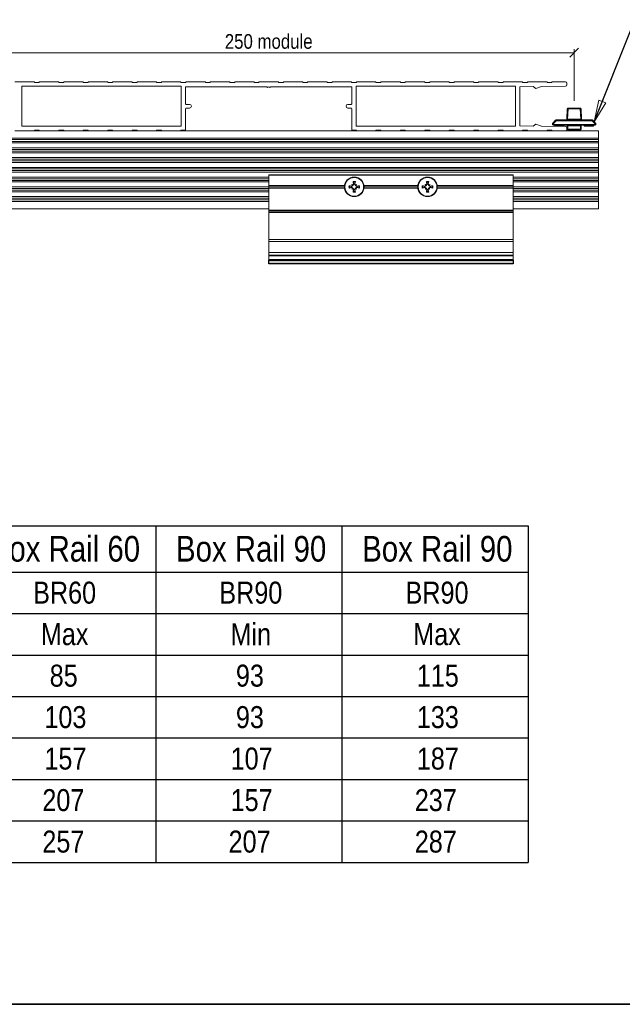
# Model space of a CAD drawing. Header units: millimetres. Extents: x 15 to 3247, y -45 to 876.
# Tile 8 of 11: x 854 to 1100, y 15 to 418. Entities that reach past the tile are written whole.
import ezdxf

# ---------------------------------------------------------------- set-up
doc = ezdxf.new("R2010")
doc.units = ezdxf.units.MM
doc.header["$LTSCALE"] = 3
doc.layers.get('0').update_dxf_attribs({"lineweight": 18, "true_color": 0x2a2a2a})
for name, color, linetype, lineweight in [('Border (ISO)', 7, 'Continuous', 35), ('Dimension (ISO)', 7, 'Continuous', 5), ('Sketch Geometry (ISO)', 7, 'Continuous', 25), ('Symbol (ISO)', 7, 'Continuous', 25), ('Visible (ISO)', 7, 'Continuous', 13), ('Visible Narrow (ISO)', 7, 'Continuous', 5)]:
    doc.layers.add(name, color=color, linetype=linetype, lineweight=lineweight)
doc.layers.add('Hatch (ISO)', color=7, linetype='Continuous', lineweight=13, true_color=0x400080)
doc.styles.add('_Text_Narrow', font='ARIALN.TTF')
doc.styles.add('_Text_Narrow_3', font='ARIALN.TTF')
doc.styles.add('_Text_Narrow_Small', font='ARIALN.TTF')
doc.dimstyles.new('_Dim-20', dxfattribs={"dimscale": 3, "dimtxt": 2, "dimasz": 1.2, "dimexe": 0.5, "dimexo": 1, "dimgap": 0.5, "dimtad": 1, "dimdec": 1, "dimrnd": 1e-08, "dimdsep": 46, "dimtxsty": '_Text_Narrow_Small', "dimblk": 'OBLIQUE', "dimcen": 0.09, "dimclrd": 256, "dimclre": 256, "dimclrt": 256, "dimadec": 1, "dimazin": 0, "dimtfac": 10, "dimtdec": 0, "dimtmove": 0, "dimatfit": 3, "dimldrblk": 'Filled-1', "dimfxl": 1, "dimtolj": 1, "dimlwd": 0, "dimlwe": 0, "dimarcsym": 0})
doc.dimstyles.new('_Dim-20$7', dxfattribs={"dimscale": 3, "dimtxt": 2, "dimasz": 3, "dimexe": 0.5, "dimexo": 1, "dimgap": 0.5, "dimtad": 1, "dimdec": 1, "dimrnd": 1e-08, "dimdsep": 46, "dimtxsty": '_Text_Narrow_Small', "dimblk": 'OBLIQUE', "dimcen": 0.09, "dimclrd": 256, "dimclre": 256, "dimclrt": 256, "dimadec": 1, "dimazin": 0, "dimtfac": 10, "dimtdec": 0, "dimtmove": 0, "dimatfit": 3, "dimldrblk": 'Filled-1', "dimfxl": 1, "dimtolj": 1, "dimlwd": -1, "dimlwe": 0, "dimarcsym": 0})

# ---------------------------------------------------------------- blocks, each defined once
blk = doc.blocks.new('Borders Border')
at = {"layer": 'Border (ISO)'}
blk.add_line((415, 5), (5, 5), dxfattribs=at)
blk = doc.blocks.new('_Oblique')
at = {"color": 0, "linetype": 'ByBlock', "lineweight": -2}
blk.add_line((-0.5, -0.5), (0.5, 0.5), dxfattribs=at)
blk = doc.blocks.new('Filled-1')
at = {"color": 0}
for p, q in [((0, 0), (-1, 0.167)), ((-1, 0.167), (-1, -0.167)), ((-1, 0), (0, 0)), ((-1, -0.167), (0, 0))]:
    blk.add_line(p, q, dxfattribs=at)
at = {"color": 0, "flags": 128}
blk.add_lwpolyline([(-1, -0.167), (0, 0), (-1, 0.167), (-1, -0.167)], dxfattribs=at)
at = {"color": 0}
blk.add_solid([(-1, -0.167), (0, 0), (-1, 0.167), (-1, -0.167)], dxfattribs=at)
blk = doc.blocks.new('*D34')
at = {"layer": 'Defpoints', "color": 0, "transparency": 16777216}
for p in [(1080.61, 404.7), (830.61, 382.04), (1080.61, 382.04)]:
    blk.add_point(p, dxfattribs=at)
at = {"layer": 'Dimension (ISO)', "lineweight": 0, "transparency": 16777216}
for p, q in [((830.61, 385.04), (830.61, 406.2)), ((830.61, 404.7), (1080.61, 404.7)), ((1080.61, 385.04), (1080.61, 406.2))]:
    blk.add_line(p, q, dxfattribs=at)
at = {"layer": 'Dimension (ISO)', "lineweight": 0, "transparency": 16777216, "xscale": 3.600000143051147, "yscale": 3.600000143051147, "zscale": 3.600000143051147, "rotation": 180}
blk.add_blockref('_Oblique', (830.61, 404.7), dxfattribs=at)
at = {"layer": 'Dimension (ISO)', "lineweight": 0, "transparency": 16777216, "xscale": 3.600000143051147, "yscale": 3.600000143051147, "zscale": 3.600000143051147}
blk.add_blockref('_Oblique', (1080.61, 404.7), dxfattribs=at)
at = {"layer": 'Dimension (ISO)', "lineweight": 5, "transparency": 16777216, "insert": (955.61, 409.26), "char_height": 6, "attachment_point": 5, "style": '_Text_Narrow_Small'}
blk.add_mtext('\\A1;\\fArial Narrow|b0|i0;\\H6.0000;250 module', dxfattribs=at)
blk = doc.blocks.new('Table1')
at = {"layer": 'Symbol (ISO)'}
for p, q in [((150.73, 70.32), (353.93, 70.32)), ((303.13, 70.32), (303.13, 64.01)), ((328.53, 70.32), (328.53, 64.01)), ((353.93, 70.32), (353.93, 64.01)), ((150.73, 64.01), (353.93, 64.01)), ((303.13, 64.01), (303.13, 24.37)), ((328.53, 64.01), (328.53, 24.37)), ((353.93, 64.01), (353.93, 24.37)), ((150.73, 58.35), (353.93, 58.35)), ((150.73, 52.68), (353.93, 52.68)), ((150.73, 47.02), (353.93, 47.02)), ((150.73, 41.36), (353.93, 41.36)), ((150.73, 35.7), (353.93, 35.7)), ((150.73, 30.03), (353.93, 30.03)), ((150.73, 24.37), (353.93, 24.37))]:
    blk.add_line(p, q, dxfattribs=at)
at = {"layer": 'Symbol (ISO)', "attachment_point": 7}
for s, insert, char_height, style in [('Box Rail 60', (280.49, 65.38), 3.5, '_Text_Narrow'), ('Box Rail 90', (305.89, 65.38), 3.5, '_Text_Narrow'), ('Box Rail 90', (331.29, 65.38), 3.5, '_Text_Narrow'), ('BR60', (286.4, 59.65), 3, '_Text_Narrow_3'), ('BR90', (311.8, 59.65), 3, '_Text_Narrow_3'), ('BR90', (337.2, 59.65), 3, '_Text_Narrow_3'), ('Max', (287.45, 53.99), 3, '_Text_Narrow_3'), ('Min', (313.32, 54.02), 3, '_Text_Narrow_3'), ('Max', (338.25, 53.99), 3, '_Text_Narrow_3'), ('85', (288.66, 48.32), 3, '_Text_Narrow_3'), ('93', (314.06, 48.32), 3, '_Text_Narrow_3'), ('115', (338.74, 48.32), 3, '_Text_Narrow_3'), ('103', (287.94, 42.66), 3, '_Text_Narrow_3'), ('93', (314.06, 42.66), 3, '_Text_Narrow_3'), ('133', (338.74, 42.66), 3, '_Text_Narrow_3'), ('157', (287.94, 37), 3, '_Text_Narrow_3'), ('107', (313.34, 37), 3, '_Text_Narrow_3'), ('187', (338.74, 37), 3, '_Text_Narrow_3'), ('207', (287.66, 31.33), 3, '_Text_Narrow_3'), ('157', (313.34, 31.33), 3, '_Text_Narrow_3'), ('237', (338.46, 31.33), 3, '_Text_Narrow_3'), ('257', (287.66, 25.67), 3, '_Text_Narrow_3'), ('207', (313.06, 25.67), 3, '_Text_Narrow_3'), ('287', (338.46, 25.67), 3, '_Text_Narrow_3')]:
    blk.add_mtext(s, dxfattribs=dict(at, insert=insert, char_height=char_height, style=style))

msp = doc.modelspace()

# ---------------------------------------------------------------- hatches: boundary and pattern name
at = {"layer": 'Hatch (ISO)'}
msp.add_hatch(color=256, dxfattribs=at).paths.add_polyline_path([(955.611, 319.742), (955.611, 318.242), (1055.611, 318.242), (1055.611, 319.742)])

# ---------------------------------------------------------------- linework, layer by layer
at = {"layer": 'Sketch Geometry (ISO)'}
for p, q in [((955.611, 319.742), (1055.611, 319.742)), ((955.611, 318.242), (955.611, 319.742)), ((1055.611, 319.742), (1055.611, 318.242)), ((1055.611, 318.242), (955.611, 318.242))]:
    msp.add_line(p, q, dxfattribs=at)
at = {"layer": 'Visible (ISO)'}
for p, q in [((859.711, 392.742), (851.711, 392.742)), ((859.711, 392.542), (859.711, 392.742)), ((861.711, 392.542), (859.711, 392.542)), ((861.711, 392.742), (861.711, 392.542)), ((869.711, 392.742), (861.711, 392.742)), ((869.711, 392.542), (869.711, 392.742)), ((871.711, 392.542), (869.711, 392.542)), ((871.711, 392.742), (871.711, 392.542)), ((879.711, 392.742), (871.711, 392.742)), ((879.711, 392.542), (879.711, 392.742)), ((881.711, 392.542), (879.711, 392.542)), ((881.711, 392.742), (881.711, 392.542)), ((889.711, 392.742), (881.711, 392.742)), ((889.711, 392.542), (889.711, 392.742)), ((891.711, 392.542), (889.711, 392.542)), ((891.711, 392.742), (891.711, 392.542)), ((899.711, 392.742), (891.711, 392.742)), ((899.711, 392.542), (899.711, 392.742)), ((901.711, 392.542), (899.711, 392.542)), ((901.711, 392.742), (901.711, 392.542)), ((909.711, 392.742), (901.711, 392.742)), ((909.711, 392.542), (909.711, 392.742)), ((911.711, 392.542), (909.711, 392.542)), ((911.711, 392.742), (911.711, 392.542)), ((919.711, 392.742), (911.711, 392.742)), ((919.711, 392.542), (919.711, 392.742)), ((921.711, 392.542), (919.711, 392.542)), ((921.711, 392.742), (921.711, 392.542)), ((929.711, 392.742), (921.711, 392.742)), ((929.711, 392.542), (929.711, 392.742)), ((931.711, 392.542), (929.711, 392.542)), ((931.711, 392.742), (931.711, 392.542)), ((939.711, 392.742), (931.711, 392.742)), ((939.711, 392.542), (939.711, 392.742)), ((941.711, 392.542), (939.711, 392.542)), ((941.711, 392.742), (941.711, 392.542)), ((949.611, 392.742), (941.711, 392.742)), ((949.611, 392.542), (949.611, 392.742)), ((951.611, 392.542), (949.611, 392.542)), ((951.611, 392.742), (951.611, 392.542)), ((959.611, 392.742), (951.611, 392.742)), ((959.611, 392.542), (959.611, 392.742)), ((961.611, 392.542), (959.611, 392.542)), ((961.611, 392.742), (961.611, 392.542)), ((969.511, 392.742), (961.611, 392.742)), ((969.511, 392.542), (969.511, 392.742)), ((971.511, 392.542), (969.511, 392.542)), ((971.511, 392.742), (971.511, 392.542)), ((979.511, 392.742), (971.511, 392.742)), ((979.511, 392.542), (979.511, 392.742)), ((981.511, 392.542), (979.511, 392.542)), ((981.511, 392.742), (981.511, 392.542)), ((989.511, 392.742), (981.511, 392.742)), ((989.511, 392.542), (989.511, 392.742)), ((991.511, 392.542), (989.511, 392.542)), ((991.511, 392.742), (991.511, 392.542)), ((999.511, 392.742), (991.511, 392.742)), ((999.511, 392.542), (999.511, 392.742)), ((1001.511, 392.542), (999.511, 392.542)), ((1001.511, 392.742), (1001.511, 392.542)), ((1009.511, 392.742), (1001.511, 392.742)), ((1009.511, 392.542), (1009.511, 392.742)), ((1011.511, 392.542), (1009.511, 392.542)), ((1011.511, 392.742), (1011.511, 392.542)), ((1019.511, 392.742), (1011.511, 392.742)), ((1019.511, 392.542), (1019.511, 392.742)), ((1021.511, 392.542), (1019.511, 392.542)), ((1021.511, 392.742), (1021.511, 392.542)), ((1029.511, 392.742), (1021.511, 392.742)), ((1029.511, 392.542), (1029.511, 392.742)), ((1031.511, 392.542), (1029.511, 392.542)), ((1031.511, 392.742), (1031.511, 392.542)), ((1039.511, 392.742), (1031.511, 392.742)), ((1039.511, 392.542), (1039.511, 392.742)), ((1041.511, 392.542), (1039.511, 392.542)), ((1041.511, 392.742), (1041.511, 392.542)), ((1049.511, 392.742), (1041.511, 392.742)), ((1049.511, 392.542), (1049.511, 392.742)), ((1051.511, 392.542), (1049.511, 392.542)), ((1051.511, 392.742), (1051.511, 392.542)), ((1059.511, 392.742), (1051.511, 392.742)), ((1059.511, 392.542), (1059.511, 392.742)), ((1061.511, 392.542), (1059.511, 392.542)), ((1061.511, 392.742), (1061.511, 392.542)), ((1069.511, 392.742), (1061.511, 392.742)), ((1069.511, 392.542), (1069.511, 392.742)), ((1071.511, 392.542), (1069.511, 392.542)), ((1071.511, 392.742), (1071.511, 392.542)), ((1077.111, 392.742), (1071.511, 392.742)), ((1077.611, 391.535), (1077.611, 392.242)), ((854.611, 374.542), (854.611, 390.942)), ((854.611, 390.942), (919.811, 390.942)), ((919.811, 390.942), (919.811, 374.542)), ((921.611, 390.742), (954.911, 390.742)), ((921.611, 383.742), (921.611, 390.742)), ((955.272, 390.542), (955.611, 390.754)), ((955.611, 390.754), (955.95, 390.542)), ((956.311, 390.742), (989.611, 390.742)), ((989.611, 390.742), (989.611, 383.742)), ((991.411, 374.542), (991.411, 390.942)), ((991.411, 390.942), (1056.611, 390.942)), ((1056.611, 390.942), (1056.611, 374.542)), ((1058.411, 390.742), (1063.873, 390.828)), ((1058.411, 374.742), (1058.411, 390.742)), ((1063.873, 390.828), (1064.911, 390.045)), ((1064.911, 390.045), (1067.267, 390.881)), ((1067.267, 390.881), (1077.119, 391.035)), ((923.211, 383.492), (921.861, 383.492)), ((989.361, 383.492), (988.011, 383.492)), ((921.611, 372.942), (921.611, 381.742)), ((921.861, 381.992), (923.211, 381.992)), ((988.011, 381.992), (989.361, 381.992)), ((989.611, 381.742), (989.611, 372.942)), ((1077.812, 381.755), (1077.624, 377.429)), ((1083.11, 382.042), (1078.112, 382.042)), ((1083.598, 377.429), (1083.41, 381.755)), ((1064.911, 375.44), (1063.873, 374.657)), ((1067.267, 374.604), (1064.911, 375.44)), ((1071.682, 375.516), (1071.69, 375.329)), ((1073.022, 377.05), (1071.765, 375.736)), ((1071.99, 375.042), (1089.232, 375.042)), ((1072.9, 374.542), (1072.611, 375.042)), ((1087.983, 377.142), (1073.239, 377.142)), ((1076.322, 374.542), (1076.611, 375.042)), ((1084.9, 374.542), (1084.611, 375.042)), ((1089.457, 375.736), (1088.2, 377.05)), ((1088.322, 374.542), (1088.611, 375.042)), ((1089.532, 375.329), (1089.54, 375.516)), ((851.711, 372.742), (859.711, 372.742)), ((919.811, 374.542), (854.611, 374.542)), ((859.711, 372.942), (861.711, 372.942)), ((859.711, 372.742), (859.711, 372.942)), ((861.711, 372.748), (859.711, 372.748)), ((861.711, 372.742), (859.711, 372.742)), ((861.711, 372.942), (861.711, 372.742)), ((861.711, 372.742), (869.711, 372.742)), ((869.711, 372.942), (871.711, 372.942)), ((869.711, 372.742), (869.711, 372.942)), ((871.711, 372.748), (869.711, 372.748)), ((871.711, 372.742), (869.711, 372.742)), ((871.711, 372.942), (871.711, 372.742)), ((871.711, 372.742), (879.711, 372.742)), ((879.711, 372.942), (881.711, 372.942)), ((879.711, 372.742), (879.711, 372.942)), ((881.711, 372.748), (879.711, 372.748)), ((881.711, 372.742), (879.711, 372.742)), ((881.711, 372.942), (881.711, 372.742)), ((881.711, 372.742), (889.711, 372.742)), ((889.711, 372.942), (891.711, 372.942)), ((889.711, 372.742), (889.711, 372.942)), ((891.711, 372.748), (889.711, 372.748)), ((891.711, 372.742), (889.711, 372.742)), ((891.711, 372.942), (891.711, 372.742)), ((891.711, 372.742), (899.711, 372.742)), ((899.711, 372.942), (901.711, 372.942)), ((899.711, 372.742), (899.711, 372.942)), ((901.711, 372.748), (899.711, 372.748)), ((901.711, 372.742), (899.711, 372.742)), ((901.711, 372.942), (901.711, 372.742)), ((901.711, 372.742), (909.711, 372.742)), ((909.711, 372.942), (911.711, 372.942)), ((909.711, 372.742), (909.711, 372.942)), ((911.711, 372.748), (909.711, 372.748)), ((911.711, 372.742), (909.711, 372.742)), ((911.711, 372.942), (911.711, 372.742)), ((911.711, 372.742), (919.711, 372.742)), ((919.711, 372.942), (921.611, 372.942)), ((919.711, 372.742), (919.711, 372.942)), ((991.511, 372.748), (919.711, 372.748)), ((991.511, 372.742), (919.711, 372.742)), ((989.611, 372.942), (991.511, 372.942)), ((1056.611, 374.542), (991.411, 374.542)), ((991.511, 372.942), (991.511, 372.742)), ((991.511, 372.742), (999.511, 372.742)), ((999.511, 372.942), (1001.511, 372.942)), ((999.511, 372.742), (999.511, 372.942)), ((1001.511, 372.748), (999.511, 372.748)), ((1001.511, 372.742), (999.511, 372.742)), ((1001.511, 372.942), (1001.511, 372.742)), ((1001.511, 372.742), (1009.511, 372.742)), ((1009.511, 372.942), (1011.511, 372.942)), ((1009.511, 372.742), (1009.511, 372.942)), ((1011.511, 372.748), (1009.511, 372.748)), ((1011.511, 372.742), (1009.511, 372.742)), ((1011.511, 372.942), (1011.511, 372.742)), ((1011.511, 372.742), (1019.511, 372.742)), ((1019.511, 372.942), (1021.511, 372.942)), ((1019.511, 372.742), (1019.511, 372.942)), ((1021.511, 372.748), (1019.511, 372.748)), ((1021.511, 372.742), (1019.511, 372.742)), ((1021.511, 372.942), (1021.511, 372.742)), ((1021.511, 372.742), (1029.511, 372.742)), ((1029.511, 372.942), (1031.511, 372.942)), ((1029.511, 372.742), (1029.511, 372.942)), ((1031.511, 372.748), (1029.511, 372.748)), ((1031.511, 372.742), (1029.511, 372.742)), ((1031.511, 372.942), (1031.511, 372.742)), ((1031.511, 372.742), (1039.511, 372.742)), ((1039.511, 372.942), (1041.511, 372.942)), ((1039.511, 372.742), (1039.511, 372.942)), ((1041.511, 372.748), (1039.511, 372.748)), ((1041.511, 372.742), (1039.511, 372.742)), ((1041.511, 372.942), (1041.511, 372.742)), ((1041.511, 372.742), (1049.511, 372.742)), ((1049.511, 372.942), (1051.511, 372.942)), ((1049.511, 372.742), (1049.511, 372.942)), ((1051.511, 372.748), (1049.511, 372.748)), ((1051.511, 372.742), (1049.511, 372.742)), ((1051.511, 372.942), (1051.511, 372.742)), ((1051.511, 372.742), (1059.511, 372.742)), ((1063.873, 374.657), (1058.411, 374.742)), ((1059.511, 372.942), (1061.511, 372.942)), ((1059.511, 372.742), (1059.511, 372.942)), ((1061.511, 372.748), (1059.511, 372.748)), ((1061.511, 372.742), (1059.511, 372.742)), ((1061.511, 372.942), (1061.511, 372.742)), ((1061.511, 372.742), (1069.511, 372.742)), ((1077.119, 374.45), (1067.267, 374.604)), ((1069.511, 372.942), (1071.511, 372.942)), ((1069.511, 372.742), (1069.511, 372.942)), ((1071.511, 372.748), (1069.511, 372.748)), ((1071.511, 372.742), (1069.511, 372.742)), ((1071.511, 372.942), (1071.511, 372.742)), ((1071.511, 372.742), (1077.111, 372.742)), ((1073.111, 374.542), (1072.9, 374.542)), ((1073.111, 374.542), (1076.111, 374.542)), ((1076.322, 374.542), (1076.111, 374.542)), ((1090.611, 372.742), (1077.111, 372.742)), ((1079.111, 372.748), (1077.185, 372.748)), ((1077.611, 373.242), (1077.611, 373.95)), ((1077.715, 374.755), (1077.773, 373.429)), ((1078.073, 373.142), (1083.149, 373.142)), ((1079.111, 373.142), (1079.111, 372.742)), ((1079.275, 372.742), (1081.712, 373.142)), ((1082.649, 373.142), (1080.33, 372.742)), ((1082.688, 373.065), (1082.211, 372.742)), ((1090.611, 372.748), (1082.219, 372.748)), ((1083.449, 373.429), (1083.507, 374.755)), ((1085.111, 374.542), (1084.9, 374.542)), ((1085.111, 374.542), (1088.111, 374.542)), ((1088.322, 374.542), (1088.111, 374.542)), ((1090.611, 372.748), (1090.611, 372.742)), ((1090.611, 372.742), (1090.611, 369.742)), ((1090.611, 369.742), (320.611, 369.742)), ((1090.611, 367.742), (320.611, 367.742)), ((1090.611, 369.742), (1090.611, 369.096)), ((1090.611, 368.389), (1090.611, 369.096)), ((1090.611, 368.389), (1090.611, 367.742)), ((1090.611, 367.742), (1090.611, 365.742)), ((1090.611, 365.742), (320.611, 365.742)), ((1090.611, 363.742), (320.611, 363.742)), ((1090.611, 365.742), (1090.611, 365.096)), ((1090.611, 364.389), (1090.611, 365.096)), ((1090.611, 364.389), (1090.611, 363.742)), ((1090.611, 363.742), (1090.611, 361.742)), ((1090.611, 361.742), (320.611, 361.742)), ((1090.611, 359.742), (320.611, 359.742)), ((1090.611, 361.742), (1090.611, 361.096)), ((1090.611, 360.389), (1090.611, 361.096)), ((1090.611, 360.389), (1090.611, 359.742)), ((1090.611, 359.742), (1090.611, 357.742)), ((1090.611, 357.742), (320.611, 357.742)), ((1090.611, 355.742), (320.611, 355.742)), ((1090.611, 357.742), (1090.611, 357.096)), ((1090.611, 356.389), (1090.611, 357.096)), ((1090.611, 356.389), (1090.611, 355.742)), ((1090.611, 355.742), (1090.611, 353.742)), ((955.611, 353.742), (505.611, 353.742)), ((955.611, 351.742), (505.611, 351.742)), ((955.611, 354.542), (955.611, 354.742)), ((1055.611, 354.742), (955.611, 354.742)), ((955.611, 350.242), (955.611, 354.542)), ((990.466, 350.818), (990.085, 350.268)), ((990.182, 351.633), (990.126, 351.881)), ((990.182, 351.633), (990.43, 350.972)), ((990.43, 350.972), (990.466, 350.818)), ((990.756, 350.818), (990.792, 350.972)), ((991.137, 350.268), (990.756, 350.818)), ((990.792, 350.972), (991.04, 351.633)), ((991.096, 351.881), (991.04, 351.633)), ((1020.466, 350.818), (1020.085, 350.268)), ((1020.182, 351.633), (1020.126, 351.881)), ((1020.182, 351.633), (1020.43, 350.972)), ((1020.43, 350.972), (1020.466, 350.818)), ((1020.756, 350.818), (1020.792, 350.972)), ((1021.137, 350.268), (1020.756, 350.818)), ((1020.792, 350.972), (1021.04, 351.633)), ((1021.096, 351.881), (1021.04, 351.633)), ((1055.611, 354.742), (1055.611, 354.542)), ((1055.611, 354.542), (1055.611, 350.242)), ((1090.611, 353.742), (1055.611, 353.742)), ((1090.611, 351.742), (1055.611, 351.742)), ((1090.611, 353.742), (1090.611, 353.096)), ((1090.611, 352.389), (1090.611, 353.096)), ((1090.611, 352.389), (1090.611, 351.742)), ((1090.611, 351.742), (1090.611, 349.742)), ((955.611, 349.742), (505.611, 349.742)), ((955.611, 347.742), (505.611, 347.742)), ((955.611, 349.742), (955.611, 350.242)), ((955.611, 350.242), (986.642, 350.242)), ((955.611, 349.242), (955.611, 349.742)), ((955.611, 349.742), (986.611, 349.742)), ((955.611, 340.242), (955.611, 349.242)), ((986.642, 349.242), (955.611, 349.242)), ((988.472, 350.227), (988.72, 350.172)), ((988.72, 349.313), (988.472, 349.257)), ((989.381, 349.924), (988.72, 350.172)), ((988.72, 349.313), (989.381, 349.561)), ((989.535, 349.887), (989.381, 349.924)), ((989.381, 349.561), (989.535, 349.597)), ((990.085, 350.268), (989.535, 349.887)), ((989.535, 349.597), (990.085, 349.216)), ((989.908, 350.336), (989.566, 350.048)), ((989.566, 349.436), (989.908, 349.148)), ((989.678, 350.675), (989.887, 350.466)), ((989.678, 348.809), (989.887, 349.019)), ((989.887, 350.466), (990.085, 350.268)), ((989.887, 349.019), (990.085, 349.216)), ((990.305, 350.788), (990.017, 350.445)), ((990.017, 349.039), (990.305, 348.697)), ((990.085, 349.216), (990.466, 348.667)), ((990.126, 347.604), (990.182, 347.851)), ((990.43, 348.512), (990.182, 347.851)), ((990.466, 348.667), (990.43, 348.512)), ((990.756, 348.667), (991.137, 349.216)), ((990.792, 348.512), (990.756, 348.667)), ((991.04, 347.851), (990.792, 348.512)), ((991.205, 350.445), (990.917, 350.788)), ((990.917, 348.697), (991.205, 349.039)), ((991.04, 347.851), (991.096, 347.604)), ((991.335, 350.466), (991.137, 350.268)), ((991.687, 349.887), (991.137, 350.268)), ((991.137, 349.216), (991.687, 349.597)), ((991.335, 349.019), (991.137, 349.216)), ((991.656, 350.048), (991.314, 350.336)), ((991.314, 349.148), (991.656, 349.436)), ((991.544, 350.675), (991.335, 350.466)), ((991.544, 348.809), (991.335, 349.019)), ((991.841, 349.924), (991.687, 349.887)), ((991.687, 349.597), (991.841, 349.561)), ((992.502, 350.172), (991.841, 349.924)), ((991.841, 349.561), (992.502, 349.313)), ((992.502, 350.172), (992.75, 350.227)), ((992.75, 349.257), (992.502, 349.313)), ((994.58, 350.242), (1016.642, 350.242)), ((1016.642, 349.242), (994.58, 349.242)), ((994.611, 349.742), (1016.611, 349.742)), ((1018.472, 350.227), (1018.72, 350.172)), ((1018.72, 349.313), (1018.472, 349.257)), ((1019.381, 349.924), (1018.72, 350.172)), ((1018.72, 349.313), (1019.381, 349.561)), ((1019.535, 349.887), (1019.381, 349.924)), ((1019.381, 349.561), (1019.535, 349.597)), ((1020.085, 350.268), (1019.535, 349.887)), ((1019.535, 349.597), (1020.085, 349.216)), ((1019.908, 350.336), (1019.566, 350.048)), ((1019.566, 349.436), (1019.908, 349.148)), ((1019.678, 350.675), (1019.887, 350.466)), ((1019.678, 348.809), (1019.887, 349.019)), ((1019.887, 350.466), (1020.085, 350.268)), ((1019.887, 349.019), (1020.085, 349.216)), ((1020.305, 350.788), (1020.017, 350.445)), ((1020.017, 349.039), (1020.305, 348.697)), ((1020.085, 349.216), (1020.466, 348.667)), ((1020.126, 347.604), (1020.182, 347.851)), ((1020.43, 348.512), (1020.182, 347.851)), ((1020.466, 348.667), (1020.43, 348.512)), ((1020.756, 348.667), (1021.137, 349.216)), ((1020.792, 348.512), (1020.756, 348.667)), ((1021.04, 347.851), (1020.792, 348.512)), ((1021.205, 350.445), (1020.917, 350.788)), ((1020.917, 348.697), (1021.205, 349.039)), ((1021.04, 347.851), (1021.096, 347.604)), ((1021.335, 350.466), (1021.137, 350.268)), ((1021.687, 349.887), (1021.137, 350.268)), ((1021.137, 349.216), (1021.687, 349.597)), ((1021.335, 349.019), (1021.137, 349.216)), ((1021.656, 350.048), (1021.314, 350.336)), ((1021.314, 349.148), (1021.656, 349.436)), ((1021.544, 350.675), (1021.335, 350.466)), ((1021.544, 348.809), (1021.335, 349.019)), ((1021.841, 349.924), (1021.687, 349.887)), ((1021.687, 349.597), (1021.841, 349.561)), ((1022.502, 350.172), (1021.841, 349.924)), ((1021.841, 349.561), (1022.502, 349.313)), ((1022.502, 350.172), (1022.75, 350.227)), ((1022.75, 349.257), (1022.502, 349.313)), ((1024.58, 350.242), (1055.611, 350.242)), ((1055.611, 349.242), (1024.58, 349.242)), ((1024.611, 349.742), (1055.611, 349.742)), ((1055.611, 350.242), (1055.611, 349.742)), ((1090.611, 349.742), (1055.611, 349.742)), ((1055.611, 349.742), (1055.611, 349.242)), ((1055.611, 349.242), (1055.611, 340.242)), ((1090.611, 347.742), (1055.611, 347.742)), ((1090.611, 349.742), (1090.611, 349.096)), ((1090.611, 348.389), (1090.611, 349.096)), ((1090.611, 348.389), (1090.611, 347.742)), ((1090.611, 347.742), (1090.611, 345.742)), ((955.611, 345.742), (505.611, 345.742)), ((955.611, 343.742), (505.611, 343.742)), ((1090.611, 345.742), (1055.611, 345.742)), ((1090.611, 343.742), (1055.611, 343.742)), ((1090.611, 345.742), (1090.611, 345.096)), ((1090.611, 344.389), (1090.611, 345.096)), ((1090.611, 344.389), (1090.611, 343.742)), ((1090.611, 343.742), (1090.611, 340.748)), ((955.611, 340.748), (505.611, 340.748)), ((955.611, 339.742), (955.611, 340.242)), ((955.611, 340.242), (1055.611, 340.242)), ((955.611, 339.242), (955.611, 339.742)), ((955.611, 339.742), (1055.611, 339.742)), ((955.611, 328.214), (955.611, 339.242)), ((1055.611, 339.242), (955.611, 339.242)), ((1090.611, 340.748), (1055.611, 340.748)), ((1055.611, 340.242), (1055.611, 339.742)), ((1055.611, 339.742), (1055.611, 339.242)), ((1055.611, 339.242), (1055.611, 328.214)), ((955.611, 328.214), (955.611, 327.32)), ((955.611, 327.32), (955.611, 322.848)), ((1055.611, 327.32), (1055.611, 328.214)), ((1055.611, 322.848), (1055.611, 327.32)), ((955.611, 322.848), (955.611, 321.742)), ((1055.611, 321.742), (1055.611, 322.848)), ((1055.611, 321.742), (955.611, 321.742)), ((955.611, 321.542), (955.611, 321.742)), ((955.611, 319.942), (955.611, 321.542)), ((955.611, 319.742), (955.611, 319.942)), ((955.611, 319.742), (1055.611, 319.742)), ((955.611, 319.742), (955.611, 318.242)), ((1055.611, 321.742), (1055.611, 321.542)), ((1055.611, 321.542), (1055.611, 319.942)), ((1055.611, 319.942), (1055.611, 319.742)), ((1055.611, 319.742), (1055.611, 318.242)), ((1055.611, 318.242), (955.611, 318.242))]:
    msp.add_line(p, q, dxfattribs=at)
for centre, radius in [((990.611, 349.742), 4), ((990.611, 349.742), 3.839), ((1020.611, 349.742), 4), ((1020.611, 349.742), 3.839)]:
    msp.add_circle(centre, radius, dxfattribs=at)
for centre, radius, start, end in [((1077.111, 392.242), 0.5, 0, 90), ((1077.111, 391.535), 0.5, 270.89517, 0), ((955.147, 390.742), 0.236, 180, 301.99227), ((956.075, 390.742), 0.236, 238.00773, 0), ((921.861, 383.742), 0.25, 180, 270), ((923.211, 382.742), 0.75, 270, 90), ((988.011, 382.742), 0.75, 90, 270), ((989.361, 383.742), 0.25, 270, 0), ((921.861, 381.742), 0.25, 90, 180), ((989.361, 381.742), 0.25, 0, 90), ((1078.112, 381.742), 0.3, 90, 177.5), ((1083.11, 381.742), 0.3, 2.5, 90), ((1071.982, 375.529), 0.3, 136.25, 182.5), ((1071.99, 375.342), 0.3, 182.5, 270), ((1073.239, 376.842), 0.3, 90, 136.25), ((1077.324, 377.442), 0.3, 270, 357.5), ((1077.415, 374.742), 0.3, 2.5, 90), ((1083.806, 374.742), 0.3, 90, 177.5), ((1083.898, 377.442), 0.3, 182.5, 270), ((1087.983, 376.842), 0.3, 43.75, 90), ((1089.232, 375.342), 0.3, 270, 357.5), ((1089.24, 375.529), 0.3, 357.5, 43.75), ((1077.111, 373.242), 0.5, 270, 0), ((1077.111, 373.95), 0.5, 0, 89.10483), ((1078.073, 373.442), 0.3, 182.5, 270), ((1083.149, 373.442), 0.3, 270, 357.5), ((990.611, 349.742), 1.243, 81.6158, 98.3842), ((1020.611, 349.742), 1.243, 81.6158, 98.3842), ((990.611, 349.742), 1.243, 171.6158, 188.3842), ((990.611, 349.742), 1.243, 261.6158, 278.3842), ((990.611, 349.742), 1.243, 351.6158, 8.3842), ((1020.611, 349.742), 1.243, 171.6158, 188.3842), ((1020.611, 349.742), 1.243, 261.6158, 278.3842), ((1020.611, 349.742), 1.243, 351.6158, 8.3842)]:
    msp.add_arc(centre, radius, start, end, dxfattribs=at)
for centre, major_axis, ratio, start_param, end_param in [((991.053, 349.825), (1.194, -6.373), 0.0871557, 4.3676441, 4.5444586), ((990.169, 349.825), (1.194, 6.373), 0.0871557, 4.8803193, 5.0571339), ((1021.053, 349.825), (1.194, -6.373), 0.0871557, 4.3676441, 4.5444586), ((1020.169, 349.825), (1.194, 6.373), 0.0871557, 4.8803193, 5.0571339), ((990.528, 349.301), (-6.373, 1.194), 0.0871557, 4.8803193, 5.0571339), ((990.528, 350.184), (6.373, 1.194), 0.0871557, 4.3676441, 4.5444586), ((988.905, 347.694), (4.399, -3.664), 0.5, 1.7298279, 1.8023699), ((992.66, 351.449), (-3.664, 4.399), 0.5, 1.3392228, 1.4117648), ((992.66, 348.036), (3.664, 4.399), 0.5, 1.7298279, 1.8023699), ((988.905, 351.791), (-4.399, -3.664), 0.5, 1.3392228, 1.4117648), ((989.994, 350.704), (-0.167, -0.2), 0.9884519, 0.2754868, 0.7885743), ((989.65, 350.359), (-0.2, -0.167), 0.9884519, 2.3530184, 2.8661059), ((989.65, 349.125), (0.2, -0.167), 0.9884519, 0.2754868, 0.7885743), ((989.994, 348.781), (0.167, -0.2), 0.9884519, 2.3530184, 2.8661059), ((991.053, 349.66), (-1.194, -6.373), 0.0871557, 4.8803193, 5.0571339), ((990.169, 349.66), (-1.194, 6.373), 0.0871557, 4.3676441, 4.5444586), ((992.317, 347.694), (4.399, 3.664), 0.5, 1.3392228, 1.4117648), ((991.228, 350.704), (-0.167, 0.2), 0.9884519, 2.3530184, 2.8661059), ((991.228, 348.781), (0.167, 0.2), 0.9884519, 0.2754868, 0.7885743), ((992.317, 351.791), (-4.399, 3.664), 0.5, 1.7298279, 1.8023699), ((991.572, 350.359), (-0.2, 0.167), 0.9884519, 0.2754868, 0.7885743), ((991.572, 349.125), (0.2, 0.167), 0.9884519, 2.3530184, 2.8661059), ((988.562, 351.449), (-3.664, -4.399), 0.5, 1.7298279, 1.8023699), ((988.562, 348.036), (3.664, -4.399), 0.5, 1.3392228, 1.4117648), ((990.694, 349.301), (-6.373, -1.194), 0.0871557, 4.3676441, 4.5444586), ((990.694, 350.184), (6.373, -1.194), 0.0871557, 4.8803193, 5.0571339), ((1020.528, 349.301), (-6.373, 1.194), 0.0871557, 4.8803193, 5.0571339), ((1020.528, 350.184), (6.373, 1.194), 0.0871557, 4.3676441, 4.5444586), ((1018.905, 347.694), (4.399, -3.664), 0.5, 1.7298279, 1.8023699), ((1022.66, 351.449), (-3.664, 4.399), 0.5, 1.3392228, 1.4117648), ((1022.66, 348.036), (3.664, 4.399), 0.5, 1.7298279, 1.8023699), ((1018.905, 351.791), (-4.399, -3.664), 0.5, 1.3392228, 1.4117648), ((1019.994, 350.704), (-0.167, -0.2), 0.9884519, 0.2754868, 0.7885743), ((1019.65, 350.359), (-0.2, -0.167), 0.9884519, 2.3530184, 2.8661059), ((1019.65, 349.125), (0.2, -0.167), 0.9884519, 0.2754868, 0.7885743), ((1019.994, 348.781), (0.167, -0.2), 0.9884519, 2.3530184, 2.8661059), ((1021.053, 349.66), (-1.194, -6.373), 0.0871557, 4.8803193, 5.0571339), ((1020.169, 349.66), (-1.194, 6.373), 0.0871557, 4.3676441, 4.5444586), ((1022.317, 347.694), (4.399, 3.664), 0.5, 1.3392228, 1.4117648), ((1021.228, 350.704), (-0.167, 0.2), 0.9884519, 2.3530184, 2.8661059), ((1021.228, 348.781), (0.167, 0.2), 0.9884519, 0.2754868, 0.7885743), ((1022.317, 351.791), (-4.399, 3.664), 0.5, 1.7298279, 1.8023699), ((1021.572, 350.359), (-0.2, 0.167), 0.9884519, 0.2754868, 0.7885743), ((1021.572, 349.125), (0.2, 0.167), 0.9884519, 2.3530184, 2.8661059), ((1018.562, 351.449), (-3.664, -4.399), 0.5, 1.7298279, 1.8023699), ((1018.562, 348.036), (3.664, -4.399), 0.5, 1.3392228, 1.4117648), ((1020.694, 349.301), (-6.373, -1.194), 0.0871557, 4.3676441, 4.5444586), ((1020.694, 350.184), (6.373, -1.194), 0.0871557, 4.8803193, 5.0571339)]:
    msp.add_ellipse(centre, major_axis=major_axis, ratio=ratio, start_param=start_param, end_param=end_param, dxfattribs=at)
at = {"layer": 'Visible Narrow (ISO)'}
for p, q in [((1077.923, 377.429), (1078.112, 381.755)), ((1078.112, 382.042), (1078.112, 381.755)), ((1078.112, 381.755), (1083.11, 381.755)), ((1083.11, 381.755), (1083.11, 382.042)), ((1083.11, 381.755), (1083.299, 377.429)), ((1071.982, 375.516), (1073.239, 376.829)), ((1071.99, 375.329), (1071.982, 375.516)), ((1071.99, 375.329), (1071.99, 375.042)), ((1089.232, 375.329), (1071.99, 375.329)), ((1073.111, 375.042), (1073.111, 374.542)), ((1073.239, 377.142), (1073.239, 376.829)), ((1073.239, 376.829), (1087.983, 376.829)), ((1076.111, 375.042), (1076.111, 374.542)), ((1077.923, 377.429), (1077.923, 377.142)), ((1083.299, 377.429), (1077.923, 377.429)), ((1078.015, 375.042), (1078.015, 374.755)), ((1083.207, 374.755), (1083.207, 375.042)), ((1083.299, 377.142), (1083.299, 377.429)), ((1085.111, 375.042), (1085.111, 374.542)), ((1087.983, 376.829), (1087.983, 377.142)), ((1087.983, 376.829), (1089.24, 375.516)), ((1088.111, 375.042), (1088.111, 374.542)), ((1089.24, 375.516), (1089.232, 375.329)), ((1089.232, 375.042), (1089.232, 375.329)), ((1078.015, 374.755), (1083.207, 374.755)), ((1078.073, 373.429), (1078.015, 374.755)), ((1078.073, 373.429), (1078.073, 373.142)), ((1083.149, 373.429), (1078.073, 373.429)), ((1083.207, 374.755), (1083.149, 373.429)), ((1083.149, 373.142), (1083.149, 373.429)), ((1090.611, 369.096), (320.611, 369.096)), ((1090.611, 368.389), (320.611, 368.389)), ((1090.611, 365.096), (320.611, 365.096)), ((1090.611, 364.389), (320.611, 364.389)), ((1090.611, 361.096), (320.611, 361.096)), ((1090.611, 360.389), (320.611, 360.389)), ((1090.611, 357.096), (320.611, 357.096)), ((1090.611, 356.389), (320.611, 356.389)), ((955.611, 353.096), (505.611, 353.096)), ((955.611, 352.389), (505.611, 352.389)), ((955.611, 354.542), (1055.611, 354.542)), ((990.305, 350.788), (990.466, 350.818)), ((990.917, 350.788), (990.756, 350.818)), ((1020.305, 350.788), (1020.466, 350.818)), ((1020.917, 350.788), (1020.756, 350.818)), ((1090.611, 353.096), (1055.611, 353.096)), ((1090.611, 352.389), (1055.611, 352.389)), ((955.611, 349.096), (505.611, 349.096)), ((955.611, 348.389), (505.611, 348.389)), ((989.566, 350.048), (989.535, 349.887)), ((989.566, 349.436), (989.535, 349.597)), ((990.305, 348.697), (990.466, 348.667)), ((990.917, 348.697), (990.756, 348.667)), ((991.656, 350.048), (991.687, 349.887)), ((991.656, 349.436), (991.687, 349.597)), ((1019.566, 350.048), (1019.535, 349.887)), ((1019.566, 349.436), (1019.535, 349.597)), ((1020.305, 348.697), (1020.466, 348.667)), ((1020.917, 348.697), (1020.756, 348.667)), ((1021.656, 350.048), (1021.687, 349.887)), ((1021.656, 349.436), (1021.687, 349.597)), ((1090.611, 349.096), (1055.611, 349.096)), ((1090.611, 348.389), (1055.611, 348.389)), ((955.611, 345.096), (505.611, 345.096)), ((955.611, 344.389), (505.611, 344.389)), ((1090.611, 345.096), (1055.611, 345.096)), ((1090.611, 344.389), (1055.611, 344.389)), ((1055.611, 328.214), (955.611, 328.214)), ((955.611, 327.32), (1055.611, 327.32)), ((1055.611, 322.848), (955.611, 322.848)), ((955.611, 321.542), (1055.611, 321.542)), ((1055.611, 319.942), (955.611, 319.942))]:
    msp.add_line(p, q, dxfattribs=at)
for centre, radius, start, end in [((990.611, 349.742), 2.193, 77.22549, 102.77451), ((990.611, 349.742), 1.939, 77.20634, 102.79366), ((1020.611, 349.742), 2.193, 77.22549, 102.77451), ((1020.611, 349.742), 1.939, 77.20634, 102.79366), ((990.611, 349.742), 2.193, 167.22549, 192.77451), ((990.611, 349.742), 1.939, 167.20634, 192.79366), ((990.611, 349.742), 2.193, 257.22549, 282.77451), ((990.611, 349.742), 1.939, 257.20634, 282.79366), ((990.611, 349.742), 1.939, 347.20634, 12.79366), ((990.611, 349.742), 2.193, 347.22549, 12.77451), ((1020.611, 349.742), 2.193, 167.22549, 192.77451), ((1020.611, 349.742), 1.939, 167.20634, 192.79366), ((1020.611, 349.742), 2.193, 257.22549, 282.77451), ((1020.611, 349.742), 1.939, 257.20634, 282.79366), ((1020.611, 349.742), 1.939, 347.20634, 12.79366), ((1020.611, 349.742), 2.193, 347.22549, 12.77451)]:
    msp.add_arc(centre, radius, start, end, dxfattribs=at)
for centre, major_axis, ratio, start_param, end_param in [((1078.112, 381.742), (-0.3, 0.013), 0.043578, 4.7142916, 6.2831853), ((1083.11, 381.742), (0.3, 0.013), 0.043578, 0, 1.5688937), ((1071.982, 375.529), (-0.3, -0.013), 0.043578, 0, 1.5688937), ((1071.99, 375.342), (-0.3, -0.013), 0.043578, 0, 1.5688937), ((1071.982, 375.529), (-0.217, 0.207), 0.0315234, 0, 1.6009643), ((1073.239, 376.842), (-0.217, 0.207), 0.0315234, 0, 1.6009643), ((1077.924, 377.442), (-0.301, -0.013), 0.0432476, 6.2794017, 7.8482954), ((1083.298, 377.442), (-0.301, 0.013), 0.0432476, 1.5764826, 3.1453762), ((1087.983, 376.842), (0.217, 0.207), 0.0315234, 4.682221, 6.2831853), ((1089.232, 375.342), (0.3, -0.013), 0.043578, 4.7142916, 6.2831853), ((1089.24, 375.529), (0.217, 0.207), 0.0315234, 4.682221, 6.2831853), ((1089.24, 375.529), (0.3, -0.013), 0.043578, 4.7142916, 6.2831853), ((1078.016, 374.742), (0.301, -0.013), 0.0432476, 1.5764826, 3.1453762), ((1078.073, 373.442), (-0.3, -0.013), 0.043578, 0, 1.5688937), ((1083.149, 373.442), (0.3, -0.013), 0.043578, 4.7142916, 6.2831853), ((1083.206, 374.742), (0.301, 0.013), 0.0432476, 6.2794017, 7.8482954)]:
    msp.add_ellipse(centre, major_axis=major_axis, ratio=ratio, start_param=start_param, end_param=end_param, dxfattribs=at)

# ---------------------------------------------------------------- block references
at = {"xscale": 3, "yscale": 3, "zscale": 3}
for name in ['Borders Border', 'Table1']:
    msp.add_blockref(name, (0, 0), dxfattribs=at)

# ---------------------------------------------------------------- dimensions: what is measured, and where the dimension line sits
at = {"layer": 'Dimension (ISO)', "lineweight": 5}
dim = msp.add_linear_dim(base=(1080.611, 404.695), p1=(830.611, 382.042), p2=(1080.611, 382.042), angle=180, text='\\fArial Narrow|b0|i0;\\H6.0000;<> module', dimstyle='_Dim-20', override={"dimgap": 0.5, "dimdec": 1, "dimtol": 0, "dimlim": 0, "dimtp": 0, "dimtm": 0, "dimtdec": 0, "dimtofl": 0, "dimatfit": 1}, dxfattribs=at)
dim.commit()
dim.dimension.update_dxf_attribs({"geometry": '*D34', "text_midpoint": (955.611, 404.695), "dimtype": 160})

# ---------------------------------------------------------------- leaders
at = {"layer": 'Symbol (ISO)', "annotation_type": 0, "has_hookline": 1, "hookline_direction": 0, "text_width": 19.813}
msp.add_leader([(1088.828, 376.393), (1104.174, 415.004), (1113.174, 415.004)], dimstyle='_Dim-20$7', override={"dimgap": 0, "dimtad": 1}, dxfattribs=at)

doc.saveas('drawing.dxf')
